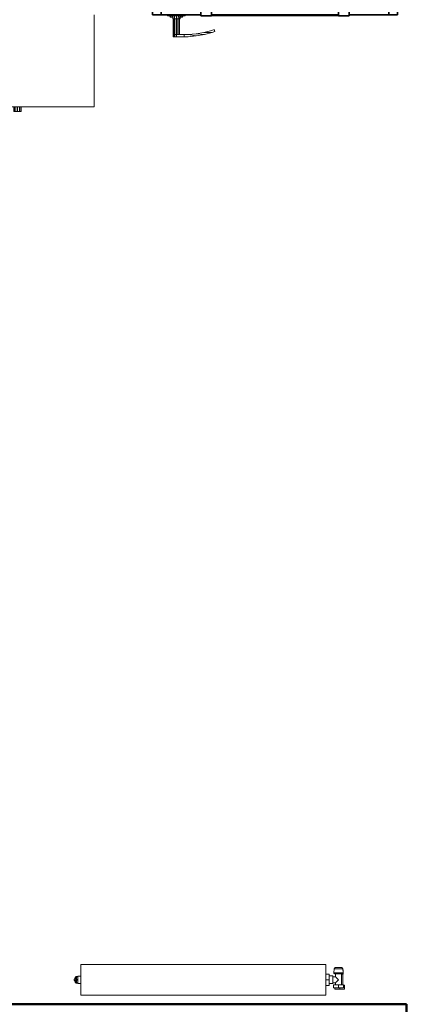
# Model space of a CAD drawing. Header units: millimetres. Extents: x 25610 to 48924, y 4737 to 39616.
# Tile 5 of 73: x 30161 to 31416, y 30438 to 33652. Entities that reach past the tile are written whole.
import ezdxf

# ---------------------------------------------------------------- set-up
doc = ezdxf.new("R2010")
doc.units = ezdxf.units.MM
doc.linetypes.add('ADSK_Скрыто', pattern=[300, 150, -150])
for name, color, linetype, lineweight in [('A-DETL-____-HDLN', 90, 'ADSK_Скрыто', 9), ('A-DOOR-____-MCUT', 31, 'Continuous', 35), ('A-DOOR-____-OTLN', 31, 'Continuous', 20), ('A-PART-____-MCUT', 2, 'Continuous', 50), ('A-PART-____-OTLN', 2, 'Continuous', 20), ('A-WALL-____-MCUT', 113, 'Continuous', 50), ('A-WALL-____-OTLN', 113, 'Continuous', 20), ('I-FURN-____-OTLN', 30, 'Continuous', 20), ('M-EQPM-____-OTLN', 50, 'Continuous', 20)]:
    doc.layers.add(name, color=color, linetype=linetype, lineweight=lineweight)

# ---------------------------------------------------------------- blocks, each defined once
blk = doc.blocks.new('Прямая форма - V line-610154-В_Этаж 02_Водопровод')
at = {"layer": 'I-FURN-____-OTLN', "color": 253}
for p, q in [((-1400, -300), (-1400, 0)), ((-900, -300), (-900, 0)), ((-645.4, 0), (-645.4, -30)), ((-645.4, 0), (-645.4, -30)), ((-388.3, 0), (-388.3, -30)), ((-388.3, 0), (-388.3, -30)), ((-129.6, 0), (-129.6, -30)), ((-129.6, 0), (-129.6, -30)), ((129.6, 0), (129.6, -30)), ((129.6, 0), (129.6, -30)), ((388.3, 0), (388.3, -30)), ((388.3, 0), (388.3, -30)), ((645.4, 0), (645.4, -30)), ((645.4, 0), (645.4, -30)), ((900, -300), (900, 0)), ((-645.4, -30), (-900, -30)), ((-900, -30), (-645.4, -30)), ((-874.1, -35.9), (-867.7, -31.5)), ((-867.7, -31.5), (-860, -30)), ((-867.4, -32.2), (-867.7, -31.5)), ((-867.4, -32.2), (-859.9, -30.7)), ((-859.9, -30.7), (-860, -30)), ((-859.9, -30.7), (859.9, -30.7)), ((-859.4, -35.9), (-859.9, -30.7)), ((-388.3, -30), (-645.4, -30)), ((-645.4, -30), (-388.3, -30)), ((-129.6, -30), (-388.3, -30)), ((-388.3, -30), (-129.6, -30)), ((129.6, -30), (-129.6, -30)), ((-129.6, -30), (129.6, -30)), ((388.3, -30), (129.6, -30)), ((129.6, -30), (388.3, -30)), ((388.3, -30), (645.4, -30)), ((388.3, -30), (645.4, -30)), ((645.4, -30), (900, -30)), ((645.4, -30), (900, -30)), ((859.4, -35.9), (859.9, -30.7)), ((859.9, -30.7), (860, -30)), ((859.9, -30.7), (867.4, -32.2)), ((860, -30), (867.7, -31.5)), ((867.4, -32.2), (867.7, -31.5)), ((867.7, -31.5), (874.1, -35.9)), ((1400, -300), (1400, 0)), ((-880, -50), (-878.5, -42.3)), ((-880, -1950), (-880, -50)), ((-879.3, -50.1), (-880, -50)), ((-879.3, -50.1), (-877.8, -42.6)), ((-879.3, -1949.9), (-879.3, -50.1)), ((-874.1, -50.6), (-879.3, -50.1)), ((-878.5, -42.3), (-874.1, -35.9)), ((-877.8, -42.6), (-878.5, -42.3)), ((-877.8, -42.6), (-873.7, -36.3)), ((-873, -44.6), (-877.8, -42.6)), ((-873.7, -36.3), (-874.1, -35.9)), ((-874.1, -50.6), (-873, -44.6)), ((-874.1, -1949.4), (-874.1, -50.6)), ((-865.2, -51.5), (-874.1, -50.6)), ((-873.7, -36.3), (-867.4, -32.2)), ((-869.9, -40.1), (-873.7, -36.3)), ((-873, -44.6), (-869.9, -40.1)), ((-864.5, -48.1), (-873, -44.6)), ((-869.9, -40.1), (-865.4, -37)), ((-863.5, -46.5), (-869.9, -40.1)), ((-865.4, -37), (-867.4, -32.2)), ((-865.4, -37), (-859.4, -35.9)), ((-861.9, -45.5), (-865.4, -37)), ((-865.2, -51.5), (-864.5, -48.1)), ((-865.2, -1948.5), (-865.2, -51.5)), ((-860, -52), (-865.2, -51.5)), ((-864.5, -48.1), (-863.5, -46.5)), ((-860, -50), (-864.5, -48.1)), ((-863.5, -46.5), (-861.9, -45.5)), ((-860, -50), (-863.5, -46.5)), ((-861.9, -45.5), (-858.5, -44.8)), ((-860, -50), (-861.9, -45.5)), ((-859.7, -50.3), (-860, -50)), ((-860, -52), (-859.7, -50.3)), ((-860, -1948), (-860, -52)), ((-859.7, -50.3), (-858, -50)), ((-859.4, -35.9), (859.4, -35.9)), ((-858.5, -44.8), (-859.4, -35.9)), ((-858.5, -44.8), (858.5, -44.8)), ((-858, -50), (-858.5, -44.8)), ((-858, -50), (858, -50)), ((858, -50), (858.5, -44.8)), ((858, -50), (859.7, -50.3)), ((858.5, -44.8), (859.4, -35.9)), ((858.5, -44.8), (861.9, -45.5)), ((859.4, -35.9), (865.4, -37)), ((859.7, -50.3), (860, -50)), ((859.7, -50.3), (860, -52)), ((860, -50), (861.9, -45.5)), ((860, -50), (863.5, -46.5)), ((860, -50), (864.5, -48.1)), ((860, -52), (865.2, -51.5)), ((860, -52), (860, -1948)), ((861.9, -45.5), (865.4, -37)), ((861.9, -45.5), (863.5, -46.5)), ((863.5, -46.5), (869.9, -40.1)), ((863.5, -46.5), (864.5, -48.1)), ((864.5, -48.1), (873, -44.6)), ((864.5, -48.1), (865.2, -51.5)), ((865.2, -51.5), (874.1, -50.6)), ((865.2, -51.5), (865.2, -1948.5)), ((865.4, -37), (867.4, -32.2)), ((865.4, -37), (869.9, -40.1)), ((867.4, -32.2), (873.7, -36.3)), ((869.9, -40.1), (873.7, -36.3)), ((869.9, -40.1), (873, -44.6)), ((873, -44.6), (877.8, -42.6)), ((873, -44.6), (874.1, -50.6)), ((873.7, -36.3), (874.1, -35.9)), ((873.7, -36.3), (877.8, -42.6)), ((874.1, -35.9), (878.5, -42.3)), ((874.1, -50.6), (879.3, -50.1)), ((874.1, -50.6), (874.1, -1949.4)), ((877.8, -42.6), (878.5, -42.3)), ((877.8, -42.6), (879.3, -50.1)), ((878.5, -42.3), (880, -50)), ((879.3, -50.1), (880, -50)), ((879.3, -50.1), (879.3, -1949.9)), ((880, -50), (880, -1950)), ((-900, -300), (-1400, -300)), ((-1162, -315), (-1162, -300)), ((-1162, -315), (-1160.4, -315)), ((-1160.4, -315), (-1160.4, -300)), ((-1160.4, -315), (-1156, -315)), ((-1156, -315), (-1156, -300)), ((-1156, -315), (-1150, -315)), ((-1150, -315), (-1150, -300)), ((-1150, -315), (-1144, -315)), ((-1144, -315), (-1144, -300)), ((-1144, -315), (-1139.6, -315)), ((-1139.6, -315), (-1139.6, -300)), ((-1139.6, -315), (-1138, -315)), ((-1138, -315), (-1138, -300)), ((-900, -1970), (-900, -300)), ((1400, -300), (900, -300)), ((900, -300), (900, -1970)), ((1138, -315), (1138, -300)), ((1138, -315), (1139.6, -315)), ((1139.6, -315), (1139.6, -300)), ((1139.6, -315), (1144, -315)), ((1144, -315), (1144, -300)), ((1144, -315), (1150, -315)), ((1150, -315), (1150, -300)), ((1150, -315), (1156, -315)), ((1156, -315), (1156, -300)), ((1156, -315), (1160.4, -315)), ((1160.4, -315), (1160.4, -300)), ((1160.4, -315), (1162, -315)), ((1162, -315), (1162, -300)), ((-880, -1950), (-879.3, -1949.9)), ((-878.5, -1957.7), (-880, -1950)), ((-879.3, -1949.9), (-874.1, -1949.4)), ((-877.8, -1957.4), (-879.3, -1949.9)), ((-877.8, -1957.4), (-878.5, -1957.7)), ((-874.1, -1964.1), (-878.5, -1957.7)), ((-873, -1955.4), (-877.8, -1957.4)), ((-873.7, -1963.7), (-877.8, -1957.4)), ((-874.1, -1949.4), (-865.2, -1948.5)), ((-873, -1955.4), (-874.1, -1949.4)), ((-869.9, -1959.9), (-873.7, -1963.7)), ((-864.5, -1951.9), (-873, -1955.4)), ((-869.9, -1959.9), (-873, -1955.4)), ((-863.5, -1953.5), (-869.9, -1959.9)), ((-865.4, -1963), (-869.9, -1959.9)), ((-861.9, -1954.5), (-865.4, -1963)), ((-865.2, -1948.5), (-860, -1948)), ((-864.5, -1951.9), (-865.2, -1948.5)), ((-860, -1950), (-864.5, -1951.9)), ((-863.5, -1953.5), (-864.5, -1951.9)), ((-860, -1950), (-863.5, -1953.5)), ((-861.9, -1954.5), (-863.5, -1953.5)), ((-860, -1950), (-861.9, -1954.5)), ((-858.5, -1955.2), (-861.9, -1954.5)), ((-859.7, -1949.7), (-860, -1948)), ((-859.7, -1949.7), (-860, -1950)), ((-858, -1950), (-859.7, -1949.7)), ((-858.5, -1955.2), (-859.4, -1964.1)), ((-858, -1950), (-858.5, -1955.2)), ((858.5, -1955.2), (-858.5, -1955.2)), ((858, -1950), (-858, -1950)), ((859.7, -1949.7), (858, -1950)), ((858, -1950), (858.5, -1955.2)), ((861.9, -1954.5), (858.5, -1955.2)), ((858.5, -1955.2), (859.4, -1964.1)), ((860, -1948), (859.7, -1949.7)), ((859.7, -1949.7), (860, -1950)), ((860, -1948), (865.2, -1948.5)), ((860, -1950), (864.5, -1951.9)), ((860, -1950), (863.5, -1953.5)), ((860, -1950), (861.9, -1954.5)), ((863.5, -1953.5), (861.9, -1954.5)), ((861.9, -1954.5), (865.4, -1963)), ((864.5, -1951.9), (863.5, -1953.5)), ((863.5, -1953.5), (869.9, -1959.9)), ((865.2, -1948.5), (864.5, -1951.9)), ((864.5, -1951.9), (873, -1955.4)), ((865.2, -1948.5), (874.1, -1949.4)), ((869.9, -1959.9), (865.4, -1963)), ((873, -1955.4), (869.9, -1959.9)), ((869.9, -1959.9), (873.7, -1963.7)), ((874.1, -1949.4), (873, -1955.4)), ((873, -1955.4), (877.8, -1957.4)), ((877.8, -1957.4), (873.7, -1963.7)), ((874.1, -1949.4), (879.3, -1949.9)), ((878.5, -1957.7), (874.1, -1964.1)), ((879.3, -1949.9), (877.8, -1957.4)), ((877.8, -1957.4), (878.5, -1957.7)), ((880, -1950), (878.5, -1957.7)), ((879.3, -1949.9), (880, -1950)), ((-900, -1970), (-645.4, -1970)), ((-900, -1970), (-900, -2000)), ((-900, -1970), (-900, -2000)), ((-900, -1970), (-645.4, -1970)), ((-873.7, -1963.7), (-874.1, -1964.1)), ((-867.7, -1968.5), (-874.1, -1964.1)), ((-867.4, -1967.8), (-873.7, -1963.7)), ((-867.4, -1967.8), (-867.7, -1968.5)), ((-860, -1970), (-867.7, -1968.5)), ((-865.4, -1963), (-867.4, -1967.8)), ((-859.9, -1969.3), (-867.4, -1967.8)), ((-859.4, -1964.1), (-865.4, -1963)), ((-859.9, -1969.3), (-860, -1970)), ((-859.4, -1964.1), (-859.9, -1969.3)), ((859.9, -1969.3), (-859.9, -1969.3)), ((859.4, -1964.1), (-859.4, -1964.1)), ((-645.4, -1970), (-388.3, -1970)), ((-645.4, -1970), (-645.4, -2000)), ((-645.4, -1970), (-645.4, -2000)), ((-645.4, -1970), (-388.3, -1970)), ((-388.3, -1970), (-129.6, -1970)), ((-388.3, -1970), (-388.3, -2000)), ((-388.3, -1970), (-388.3, -2000)), ((-388.3, -1970), (-129.6, -1970)), ((-129.6, -1970), (129.6, -1970)), ((-129.6, -1970), (-129.6, -2000)), ((-129.6, -1970), (-129.6, -2000)), ((-129.6, -1970), (129.6, -1970)), ((129.6, -1970), (388.3, -1970)), ((129.6, -1970), (129.6, -2000)), ((129.6, -1970), (129.6, -2000)), ((129.6, -1970), (388.3, -1970)), ((388.3, -1970), (645.4, -1970)), ((388.3, -1970), (388.3, -2000)), ((388.3, -1970), (388.3, -2000)), ((388.3, -1970), (645.4, -1970)), ((645.4, -1970), (900, -1970)), ((645.4, -1970), (645.4, -2000)), ((645.4, -1970), (645.4, -2000)), ((645.4, -1970), (900, -1970)), ((865.4, -1963), (859.4, -1964.1)), ((859.4, -1964.1), (859.9, -1969.3)), ((867.4, -1967.8), (859.9, -1969.3)), ((859.9, -1969.3), (860, -1970)), ((867.7, -1968.5), (860, -1970)), ((865.4, -1963), (867.4, -1967.8)), ((873.7, -1963.7), (867.4, -1967.8)), ((867.4, -1967.8), (867.7, -1968.5)), ((874.1, -1964.1), (867.7, -1968.5)), ((873.7, -1963.7), (874.1, -1964.1)), ((900, -1970), (900, -2000)), ((900, -1970), (900, -2000)), ((-645.4, -2000), (-900, -2000)), ((-900, -2000), (-645.4, -2000)), ((-388.3, -2000), (-645.4, -2000)), ((-645.4, -2000), (-388.3, -2000)), ((-129.6, -2000), (-388.3, -2000)), ((-388.3, -2000), (-129.6, -2000)), ((129.6, -2000), (-129.6, -2000)), ((-129.6, -2000), (129.6, -2000)), ((388.3, -2000), (129.6, -2000)), ((129.6, -2000), (388.3, -2000)), ((645.4, -2000), (388.3, -2000)), ((388.3, -2000), (645.4, -2000)), ((645.4, -2000), (900, -2000)), ((645.4, -2000), (900, -2000))]:
    blk.add_line(p, q, dxfattribs=at)
blk = doc.blocks.new('Прямая форма - FU - 059-610155-В_Этаж 02_Водопровод')
blk.add_blockref('Прямая форма - V line-610154-В_Этаж 02_Водопровод', (0, 0))
blk = doc.blocks.new('Прямая форма - Masonry Block - Structural-610266-В_Этаж 02_Водопровод')
at = {"layer": 'A-WALL-____-MCUT', "color": 9}
for p, q in [((100, -100), (-100, -100)), ((-100, -100), (-100, -400)), ((100, -400), (100, -100)), ((400, -100), (400, -400)), ((1775, -100), (400, -100)), ((1775, -400), (1775, -100)), ((-100, -400), (100, -400)), ((400, -400), (1775, -400))]:
    blk.add_line(p, q, dxfattribs=at)
blk = doc.blocks.new('Прямая форма - SW - 005-610269-В_Этаж 02_Водопровод')
blk.add_blockref('Прямая форма - Masonry Block - Structural-610266-В_Этаж 02_Водопровод', (0, 0))
blk = doc.blocks.new('Family - Masonry Block - Structural-610273-В_Этаж 02_Водопровод')
at = {"layer": 'A-PART-____-MCUT', "color": 9}
for p, q in [((100, -100), (-100, -100)), ((-100, -100), (-100, -400)), ((100, -400), (100, -100)), ((400, -100), (400, -400)), ((1775, -100), (400, -100)), ((1775, -400), (1775, -100)), ((-100, -400), (100, -400)), ((400, -400), (1775, -400))]:
    blk.add_line(p, q, dxfattribs=at)
blk = doc.blocks.new('Прямая форма - V line-609028-В_Этаж 02_Водопровод')
at = {"layer": 'A-DOOR-____-MCUT', "color": 53}
for p, q in [((-372, 0), (-400, 0)), ((-400, 0), (-400, -100)), ((-372, -40), (-372, 0)), ((-242, 0), (-372, 0)), ((-372, 0), (-372, -40)), ((-207, 2.5), (-242, 2.5)), ((-242, 2.5), (-242, -42.5)), ((-242, -40), (-242, 0)), ((-207, -42.5), (-207, 2.5)), ((207, 0), (-207, 0)), ((-207, 0), (-207, -40)), ((242, 2.5), (207, 2.5)), ((207, 2.5), (207, -42.5)), ((207, -40), (207, 0)), ((242, -42.5), (242, 2.5)), ((372, 0), (242, 0)), ((242, 0), (242, -40)), ((372, -40), (372, 0)), ((400, 0), (372, 0)), ((372, 0), (372, -40)), ((400, -100), (400, 0)), ((-360, -40), (-372, -40)), ((-372, -40), (-242, -40)), ((-360, -100), (-360, -40)), ((-242, -42.5), (-207, -42.5)), ((-207, -40), (207, -40)), ((207, -42.5), (242, -42.5)), ((242, -40), (372, -40)), ((360, -40), (360, -100)), ((372, -40), (360, -40)), ((-400, -100), (-360, -100)), ((360, -100), (400, -100))]:
    blk.add_line(p, q, dxfattribs=at)
at = {"layer": 'A-DOOR-____-OTLN', "color": 253}
for p, q in [((230.5, 64), (256.9, 68.7)), ((283.6, 71), (256.9, 68.7)), ((256.9, 68.7), (283.9, 64)), ((297, 71), (283.6, 71)), ((297, 71), (322, 71)), ((297, 64), (297, 71)), ((297, 64), (297, 71)), ((322, 71), (327, 71)), ((322, 64), (322, 71)), ((327, 71), (330.7, 71)), ((327, 64), (327, 71)), ((330.7, 71), (332, 71)), ((330.7, 64), (330.7, 71)), ((332, 64), (332, 71)), ((196.5, 54.1), (204.6, 57.1)), ((198.8, 47.5), (196.5, 54.1)), ((206.7, 50.4), (198.8, 47.5)), ((204.6, 57.1), (230.5, 64)), ((204.6, 57.1), (232, 57.2)), ((232, 57.2), (206.7, 50.4)), ((230.5, 64), (257.8, 61.7)), ((257.8, 61.7), (232, 57.2)), ((257.8, 61.7), (283.9, 64)), ((283.9, 64), (297, 64)), ((322, 64), (297, 64)), ((312, 13), (312, 64)), ((313.3, 64), (313.3, 13)), ((317, 64), (317, 13)), ((327, 64), (322, 64)), ((322, 13), (322, 64)), ((327, 64), (322, 64)), ((330.7, 64), (327, 64)), ((327, 13), (327, 64)), ((327, 64), (330.7, 64)), ((332, 64), (330.7, 64)), ((330.7, 64), (332, 64)), ((330.7, 13), (330.7, 64)), ((332, 13), (332, 64)), ((-207, 2.5), (-203.6, 2.5)), ((-203.6, 2.5), (-200.3, 2.5)), ((-203.6, 1), (-203.6, 2.5)), ((-200.3, 2.5), (-197, 2.5)), ((-200.3, 1), (-200.3, 2.5)), ((-197, 2.5), (-193.9, 2.5)), ((-197, 1), (-197, 2.5)), ((-193.9, 2.5), (-190.9, 2.5)), ((-193.9, 1), (-193.9, 2.5)), ((-190.9, 2.5), (-188, 2.5)), ((-190.9, 1), (-190.9, 2.5)), ((-188, 2.5), (-185.3, 2.5)), ((-188, 1), (-188, 2.5)), ((-185.3, 2.5), (-182.7, 2.5)), ((-185.3, 1), (-185.3, 2.5)), ((-182.7, 2.5), (-180.3, 2.5)), ((-182.7, 1), (-182.7, 2.5)), ((-180.3, 2.5), (-177.9, 2.5)), ((-180.3, 1), (-180.3, 2.5)), ((-177.9, 2.5), (-175.8, 2.5)), ((-177.9, 1), (-177.9, 2.5)), ((-175.8, 2.5), (-173.8, 2.5)), ((-175.8, 1), (-175.8, 2.5)), ((-173.8, 2.5), (-172, 2.5)), ((-173.8, 1), (-173.8, 2.5)), ((-172, 2.5), (0, 2.5)), ((-172, 1), (-172, 2.5)), ((0, 2.5), (172, 2.5)), ((172, 2.5), (173.8, 2.5)), ((172, 1), (172, 2.5)), ((173.8, 2.5), (175.8, 2.5)), ((173.8, 1), (173.8, 2.5)), ((175.8, 2.5), (177.9, 2.5)), ((175.8, 1), (175.8, 2.5)), ((177.9, 2.5), (180.3, 2.5)), ((177.9, 1), (177.9, 2.5)), ((180.3, 2.5), (182.7, 2.5)), ((180.3, 1), (180.3, 2.5)), ((182.7, 2.5), (185.3, 2.5)), ((182.7, 1), (182.7, 2.5)), ((185.3, 2.5), (188, 2.5)), ((185.3, 1), (185.3, 2.5)), ((188, 2.5), (190.9, 2.5)), ((188, 1), (188, 2.5)), ((190.9, 2.5), (193.9, 2.5)), ((190.9, 1), (190.9, 2.5)), ((193.9, 2.5), (197, 2.5)), ((193.9, 1), (193.9, 2.5)), ((197, 2.5), (200.3, 2.5)), ((197, 1), (197, 2.5)), ((200.3, 2.5), (203.6, 2.5)), ((200.3, 1), (200.3, 2.5)), ((203.6, 2.5), (207, 2.5)), ((203.6, 1), (203.6, 2.5)), ((350.5, 3), (293.5, 3)), ((293.5, 3), (293.5, 1)), ((300, 3), (302, 7)), ((304.7, 7), (302, 7)), ((302.9, 3), (304.7, 7)), ((304.7, 7), (309.4, 7)), ((309, 3), (310, 13)), ((311.6, 13), (310, 13)), ((310.7, 3), (311.6, 13)), ((311.6, 13), (316, 13)), ((316, 13), (315.5, 3)), ((316, 13), (322, 13)), ((322, 13), (328, 13)), ((322, 13), (322, 3)), ((328, 13), (332.4, 13)), ((328, 13), (328.5, 3)), ((332.4, 13), (334, 13)), ((332.4, 13), (333.3, 3)), ((334, 13), (335, 3)), ((334.6, 7), (339.3, 7)), ((339.3, 7), (342, 7)), ((339.3, 7), (341.1, 3)), ((342, 7), (344, 3)), ((350.5, 1), (350.5, 3)), ((230.5, -104), (219.3, -101)), ((257.8, -101.7), (230.5, -104)), ((230.5, -104), (256.9, -108.7)), ((253.7, -101), (257.8, -101.7)), ((283.9, -104), (256.9, -108.7)), ((256.9, -108.7), (283.6, -111)), ((257.8, -101.7), (283.9, -104)), ((283.6, -111), (297, -111)), ((297, -104), (283.9, -104)), ((297, -111), (297, -104)), ((297, -104), (322, -104)), ((297, -111), (297, -104)), ((322, -111), (297, -111)), ((312, -104), (312, -101)), ((313.3, -101), (313.3, -104)), ((317, -101), (317, -104)), ((322, -104), (322, -101)), ((327, -104), (322, -104)), ((322, -104), (327, -104)), ((322, -111), (322, -104)), ((327, -111), (322, -111)), ((327, -104), (327, -101)), ((330.7, -104), (327, -104)), ((327, -104), (330.7, -104)), ((327, -111), (327, -104)), ((330.7, -111), (327, -111)), ((330.7, -104), (330.7, -101)), ((332, -104), (330.7, -104)), ((330.7, -104), (332, -104)), ((330.7, -111), (330.7, -104)), ((332, -111), (330.7, -111)), ((332, -104), (332, -101)), ((332, -111), (332, -104))]:
    blk.add_line(p, q, dxfattribs=at)
blk = doc.blocks.new('Прямая форма - კარ1-610992-В_Этаж 02_Водопровод')
blk.add_blockref('Прямая форма - V line-609028-В_Этаж 02_Водопровод', (400, 100))
blk = doc.blocks.new('V line_ifc_RVT-1-В_Этаж 02_Водопровод')
at = {"layer": 'A-DOOR-____-OTLN', "color": 253, "lineweight": 20, "rotation": 180}
blk.add_blockref('Прямая форма - კარ1-610992-В_Этаж 02_Водопровод', (31394.1, 33767.6), dxfattribs=at)
at = {"layer": 'A-PART-____-OTLN', "color": 253, "lineweight": 20, "rotation": 180}
blk.add_blockref('Family - Masonry Block - Structural-610273-В_Этаж 02_Водопровод', (31823.2, 30037.6), dxfattribs=at)
at = {"layer": 'A-WALL-____-OTLN', "color": 253, "lineweight": 20, "rotation": 180}
blk.add_blockref('Прямая форма - SW - 005-610269-В_Этаж 02_Водопровод', (31823.2, 30037.6), dxfattribs=at)
at = {"layer": 'I-FURN-____-OTLN', "color": 253, "lineweight": 20}
blk.add_blockref('Прямая форма - FU - 059-610155-В_Этаж 02_Водопровод', (29003.6, 33667.6), dxfattribs=at)
blk = doc.blocks.new('ADSK_Радиатор универсальный_Боковое подключение_Клапаны - Радиатор 600х800-1673191-В_Этаж 02_Водопровод')
at = {"layer": 'A-DETL-____-HDLN', "flags": 128}
for points in [[(-454, 0), (-454, 0), (-454, 0), (-453.9, 0), (-453.8, 0)], [(-453.8, 0), (-453.9, 0), (-453.9, 0), (-454, 0), (-454, 0), (-454, 0)], [(-449.8, -20), (-449.9, -20), (-449.9, -20), (-450, -20), (-450, -20), (-450, -20), (-450, -20)], [(-450, -20), (-450, -20), (-450, -20), (-449.9, -20), (-449.9, -20), (-449.8, -20), (-449.7, -20)], [(-432, -20), (-432, -20), (-432, -20), (-432.1, -20), (-432.1, -20), (-432.2, -20), (-432.3, -20)], [(-432.3, -20), (-432.2, -20), (-432.1, -20), (-432.1, -20), (-432, -20), (-432, -20), (-432, -20), (-432, -20)], [(-428, 0), (-428, 0), (-428, 0), (-428.1, 0), (-428.2, 0), (-428.3, 0)], [(-428.2, 0), (-428.1, 0), (-428.1, 0), (-428, 0), (-428, 0), (-428, 0)]]:
    blk.add_lwpolyline(points, dxfattribs=at)
at = {"layer": 'M-EQPM-____-OTLN'}
for p, q in [((400, 70), (-400, 70)), ((-400, 70), (-400, -30)), ((-400, 70), (400, 70)), ((-400, -30), (-400, 70)), ((400, -30), (400, 70)), ((400, 70), (400, -30)), ((-461, 50), (-445, 50)), ((-461, 38), (-461, 50)), ((-457, 38), (-461, 38)), ((-457, 46), (-441, 46)), ((-457, 36), (-457, 46)), ((-441, 36), (-457, 36)), ((-455, 36), (-455, 2)), ((-451, 36), (-451, 0)), ((-445, 50), (-429, 50)), ((-445, 50), (-445, 46)), ((-441, 46), (-425, 46)), ((-441, 46), (-441, 36)), ((-425, 36), (-441, 36)), ((-431, 30), (-431, 36)), ((-429, 46), (-429, 50)), ((-425, 36), (-425, 46)), ((-411, 32.5), (-422, 32.5)), ((-422, 32.5), (-422, 7.5)), ((-411, 20), (-411, 38.5)), ((-400, 38.5), (-411, 38.5)), ((-456.5, 2), (-456.5, -13)), ((-451, 2), (-456.5, 2)), ((-451, 0), (-431, 0)), ((-422, 30), (-431, 30)), ((-431, 0), (-431, 10)), ((-431, 10), (-422, 10)), ((-422, 7.5), (-411, 7.5)), ((-411, 1.5), (-411, 20)), ((-400, 20), (-411, 20)), ((-400, 1.5), (-411, 1.5)), ((410, 32), (400, 32)), ((400, 8), (410, 8)), ((410, 30.9), (410, 32)), ((410, 30.8), (410, 29.9)), ((410, 30.8), (415, 30.8)), ((415, 29.9), (410, 29.9)), ((410, 21.1), (410, 29.8)), ((410, 20.9), (410, 19.1)), ((410, 20.9), (415, 20.9)), ((415, 19.1), (410, 19.1)), ((410, 10.2), (410, 18.9)), ((410, 10.1), (410, 9.2)), ((410, 10.1), (415, 10.1)), ((415, 9.2), (410, 9.2)), ((410, 8), (410, 9.1)), ((417, 30.8), (415, 30.8)), ((415, 29.9), (415, 30.8)), ((415, 29.9), (415, 20.9)), ((415, 19.1), (415, 20.9)), ((415, 19.1), (415, 10.1)), ((415, 9.2), (415, 10.1)), ((415, 9.2), (417, 9.2)), ((417, 30.5), (417, 30.8)), ((417, 9.2), (417, 30.8)), ((417, 22.5), (422, 22.5)), ((417, 17.5), (422, 17.5)), ((417, 9.2), (417, 9.5)), ((422, 17.5), (422, 22.5)), ((-456.5, -13), (-455.2, -13)), ((-456, -2.3), (-454.9, -15.8)), ((-456, -2.3), (-426, -2.3)), ((-454.9, -15.8), (-427.1, -15.8)), ((-427.1, -15.8), (-426, -2.3)), ((-400, -30), (400, -30)), ((400, -30), (-400, -30))]:
    blk.add_line(p, q, dxfattribs=at)
at = {"layer": 'M-EQPM-____-OTLN', "flags": 128}
for points in [[(415, 30.8), (415.5, 30.7), (416, 30.6)], [(415, 9.2), (415.5, 9.3), (416, 9.4)], [(417, 29.9), (417.8, 29), (418.6, 27.5), (419.6, 24.3), (419.8, 22.5)], [(417, 10.1), (417.8, 11), (418.6, 12.5), (419.6, 15.7), (419.8, 17.5)], [(-456, -2.3), (-456, -2.3), (-456, -2.2), (-456, -2.1), (-456, -2), (-456, -1.9), (-456, -1.9), (-456, -1.8), (-456, -1.7), (-456, -1.6), (-455.9, -1.5), (-455.9, -1.5), (-455.9, -1.4), (-455.9, -1.3), (-455.9, -1.2), (-455.8, -1.2), (-455.8, -1.1), (-455.7, -1), (-455.7, -1), (-455.7, -0.9), (-455.6, -0.8), (-455.6, -0.8), (-455.5, -0.7), (-455.5, -0.6), (-455.4, -0.6), (-455.4, -0.5), (-455.3, -0.5), (-455.2, -0.4), (-455.2, -0.4), (-455.1, -0.3), (-455, -0.3), (-455, -0.2), (-454.9, -0.2), (-454.8, -0.2), (-454.7, -0.1), (-454.7, -0.1), (-454.6, -0.1), (-454.5, -0.1), (-454.4, 0), (-454.4, 0), (-454.3, 0), (-454.2, 0), (-454.1, 0), (-454, 0), (-454, 0)], [(-450, -20), (-450.2, -20), (-450.4, -20), (-450.6, -20), (-450.8, -19.9), (-451, -19.9), (-451.2, -19.9), (-451.4, -19.8), (-451.6, -19.7), (-451.8, -19.7), (-451.9, -19.6), (-452.1, -19.5), (-452.3, -19.4), (-452.5, -19.3), (-452.7, -19.2), (-452.8, -19.1), (-453, -19), (-453.1, -18.9), (-453.3, -18.8), (-453.4, -18.6), (-453.6, -18.5), (-453.7, -18.3), (-453.9, -18.2), (-454, -18), (-454.1, -17.9), (-454.2, -17.7), (-454.3, -17.5), (-454.4, -17.4), (-454.5, -17.2), (-454.6, -17), (-454.7, -16.8), (-454.7, -16.6), (-454.8, -16.4), (-454.8, -16.2), (-454.9, -16), (-454.9, -15.8)], [(-454, 0), (-454, 0), (-454, 0), (-453.9, 0), (-453.8, 0), (-453.7, 0), (-453.6, 0), (-453.5, 0), (-453.3, 0), (-453.2, 0), (-453, 0), (-452.8, 0), (-452.5, 0), (-452.3, 0), (-452, 0), (-451.7, 0), (-451.4, 0), (-451.1, 0), (-450.8, 0)], [(-428, 0), (-428, 0), (-428, 0), (-428.1, 0), (-428.2, 0), (-428.3, 0), (-428.4, 0), (-428.5, 0), (-428.7, 0), (-428.8, 0), (-429, 0), (-429.2, 0), (-429.5, 0), (-429.7, 0), (-430, 0), (-430.3, 0), (-430.6, 0), (-430.9, 0), (-431.2, 0), (-431.6, 0), (-431.9, 0), (-432.3, 0), (-432.7, 0), (-433.1, 0), (-433.5, 0), (-434, 0), (-434.4, 0), (-434.9, 0), (-435.3, 0), (-435.8, 0), (-436.3, 0), (-436.8, 0), (-437.3, 0), (-437.8, 0), (-438.3, 0), (-438.8, 0), (-439.3, 0), (-439.8, 0), (-440.3, 0), (-440.9, 0), (-441.4, 0), (-441.9, 0), (-442.4, 0), (-442.9, 0), (-443.4, 0), (-444, 0), (-444.5, 0), (-445, 0), (-445.4, 0), (-445.9, 0), (-446.4, 0), (-446.9, 0), (-447.3, 0), (-447.8, 0), (-448.2, 0), (-448.7, 0), (-449.1, 0), (-449.5, 0), (-449.9, 0), (-450.2, 0), (-450.6, 0), (-450.9, 0), (-451.3, 0), (-451.6, 0), (-451.9, 0), (-452.1, 0), (-452.4, 0), (-452.6, 0), (-452.9, 0), (-453.1, 0), (-453.2, 0), (-453.4, 0), (-453.6, 0), (-453.7, 0), (-453.8, 0), (-453.9, 0), (-453.9, 0), (-454, 0), (-454, 0), (-454, 0)], [(-446.3, -20), (-446.6, -20), (-446.9, -20), (-447.1, -20), (-447.4, -20), (-447.6, -20), (-447.9, -20), (-448.1, -20), (-448.3, -20), (-448.5, -20), (-448.7, -20), (-448.9, -20), (-449.1, -20), (-449.2, -20), (-449.4, -20), (-449.5, -20), (-449.6, -20), (-449.7, -20), (-449.8, -20), (-449.9, -20), (-449.9, -20), (-450, -20), (-450, -20), (-450, -20), (-450, -20)], [(-450, -20), (-450, -20), (-450, -20), (-449.9, -20), (-449.9, -20), (-449.8, -20), (-449.7, -20), (-449.6, -20), (-449.5, -20), (-449.4, -20), (-449.3, -20), (-449.1, -20), (-449, -20), (-448.8, -20), (-448.6, -20), (-448.4, -20), (-448.2, -20), (-448, -20), (-447.8, -20), (-447.5, -20), (-447.3, -20), (-447, -20), (-446.7, -20), (-446.5, -20), (-446.2, -20), (-445.9, -20), (-445.6, -20), (-445.2, -20), (-444.9, -20), (-444.6, -20), (-444.3, -20), (-443.9, -20), (-443.6, -20), (-443.2, -20), (-442.9, -20), (-442.5, -20), (-442.2, -20), (-441.8, -20), (-441.5, -20), (-441.1, -20), (-440.7, -20), (-440.4, -20), (-440, -20), (-439.7, -20), (-439.3, -20), (-439, -20), (-438.6, -20), (-438.3, -20), (-437.9, -20), (-437.6, -20), (-437.3, -20), (-436.9, -20), (-436.6, -20), (-436.3, -20), (-436, -20), (-435.7, -20), (-435.4, -20), (-435.1, -20), (-434.9, -20), (-434.6, -20), (-434.4, -20), (-434.1, -20), (-433.9, -20), (-433.7, -20), (-433.5, -20), (-433.3, -20), (-433.1, -20), (-432.9, -20), (-432.8, -20), (-432.6, -20), (-432.5, -20), (-432.4, -20), (-432.3, -20), (-432.2, -20), (-432.1, -20), (-432.1, -20), (-432, -20), (-432, -20), (-432, -20), (-432, -20)], [(-432, -20), (-432, -20), (-432, -20), (-432.1, -20), (-432.1, -20), (-432.2, -20), (-432.3, -20), (-432.4, -20), (-432.5, -20), (-432.6, -20), (-432.7, -20), (-432.9, -20), (-433, -20), (-433.2, -20), (-433.4, -20), (-433.6, -20), (-433.8, -20), (-434, -20), (-434.2, -20), (-434.5, -20), (-434.7, -20), (-435, -20), (-435.3, -20), (-435.5, -20), (-435.8, -20)], [(-427.1, -15.8), (-427.1, -16), (-427.2, -16.2), (-427.2, -16.4), (-427.3, -16.6), (-427.3, -16.8), (-427.4, -17), (-427.5, -17.2), (-427.6, -17.4), (-427.7, -17.5), (-427.8, -17.7), (-427.9, -17.9), (-428, -18), (-428.1, -18.2), (-428.3, -18.3), (-428.4, -18.5), (-428.6, -18.6), (-428.7, -18.8), (-428.9, -18.9), (-429, -19), (-429.2, -19.1), (-429.3, -19.2), (-429.5, -19.3), (-429.7, -19.4), (-429.9, -19.5), (-430.1, -19.6), (-430.2, -19.7), (-430.4, -19.7), (-430.6, -19.8), (-430.8, -19.9), (-431, -19.9), (-431.2, -19.9), (-431.4, -20), (-431.6, -20), (-431.8, -20), (-432, -20)], [(-431.4, 0), (-431.1, 0), (-430.7, 0), (-430.4, 0), (-430.1, 0), (-429.9, 0), (-429.6, 0), (-429.4, 0), (-429.1, 0), (-428.9, 0), (-428.8, 0), (-428.6, 0), (-428.4, 0), (-428.3, 0), (-428.2, 0), (-428.1, 0), (-428.1, 0), (-428, 0), (-428, 0), (-428, 0)], [(-428, 0), (-427.9, 0), (-427.8, 0), (-427.8, 0), (-427.7, 0), (-427.6, 0), (-427.5, -0.1), (-427.4, -0.1), (-427.4, -0.1), (-427.3, -0.1), (-427.2, -0.2), (-427.1, -0.2), (-427.1, -0.2), (-427, -0.3), (-426.9, -0.3), (-426.9, -0.3), (-426.8, -0.4), (-426.7, -0.4), (-426.7, -0.5), (-426.6, -0.6), (-426.6, -0.6), (-426.5, -0.7), (-426.5, -0.7), (-426.4, -0.8), (-426.4, -0.9), (-426.3, -0.9), (-426.3, -1), (-426.2, -1.1), (-426.2, -1.1), (-426.2, -1.2), (-426.1, -1.3), (-426.1, -1.4), (-426.1, -1.4), (-426.1, -1.5), (-426, -1.6), (-426, -1.7), (-426, -1.7), (-426, -1.8), (-426, -1.9), (-426, -2), (-426, -2.1), (-426, -2.1), (-426, -2.2), (-426, -2.3), (-426, -2.3)]]:
    blk.add_lwpolyline(points, dxfattribs=at)
at = {"layer": 'M-EQPM-____-OTLN'}
for points, knots in [([(-441, 20), (-440.4, 20.6), (-439.1, 21.9), (-437.5, 23.5), (-436.4, 24.6), (-435.8, 25.2), (-435.4, 25.6), (-435, 26), (-434.5, 26.5), (-434.1, 26.9), (-433.7, 27.3), (-433.4, 27.6), (-433, 28), (-432.7, 28.3), (-432.3, 28.7), (-432, 28.9), (-431.8, 29.2), (-431.6, 29.5), (-431.4, 29.6), (-431.2, 29.8), (-431, 29.9), (-431, 30), (-431, 30)], [0, 0, 0, 0, 0.142857, 0.285714, 0.357143, 0.392857, 0.428571, 0.464286, 0.5, 0.535714, 0.571429, 0.607143, 0.642857, 0.678571, 0.714286, 0.75, 0.785714, 0.821429, 0.857143, 0.892857, 0.928571, 1, 1, 1, 1]), ([(-431, 10), (-431, 10), (-431, 10.1), (-431.2, 10.2), (-431.4, 10.4), (-431.6, 10.5), (-431.8, 10.8), (-432, 11.1), (-432.3, 11.3), (-432.7, 11.7), (-433, 12), (-433.4, 12.4), (-433.7, 12.7), (-434.1, 13.1), (-434.7, 13.7), (-435.2, 14.2), (-435.8, 14.8), (-436.4, 15.4), (-437.5, 16.5), (-439.1, 18.1), (-440.4, 19.4), (-441, 20)], [0, 0, 0, 0, 0.071429, 0.107143, 0.142857, 0.178571, 0.214286, 0.25, 0.285714, 0.321429, 0.357143, 0.392857, 0.428571, 0.464286, 0.5, 0.571429, 0.607143, 0.642857, 0.714286, 0.857143, 1, 1, 1, 1])]:
    blk.add_open_spline(points, degree=3, knots=knots, dxfattribs=at)

msp = doc.modelspace()

# ---------------------------------------------------------------- block references
at = {"lineweight": 9}
msp.add_blockref('V line_ifc_RVT-1-В_Этаж 02_Водопровод', (0, 0), dxfattribs=at)
at = {"layer": 'A-DETL-____-HDLN', "rotation": 180}
msp.add_blockref('ADSK_Радиатор универсальный_Боковое подключение_Клапаны - Радиатор 600х800-1673191-В_Этаж 02_Водопровод', (30760.5, 30537.6), dxfattribs=at)

doc.saveas('drawing.dxf')
